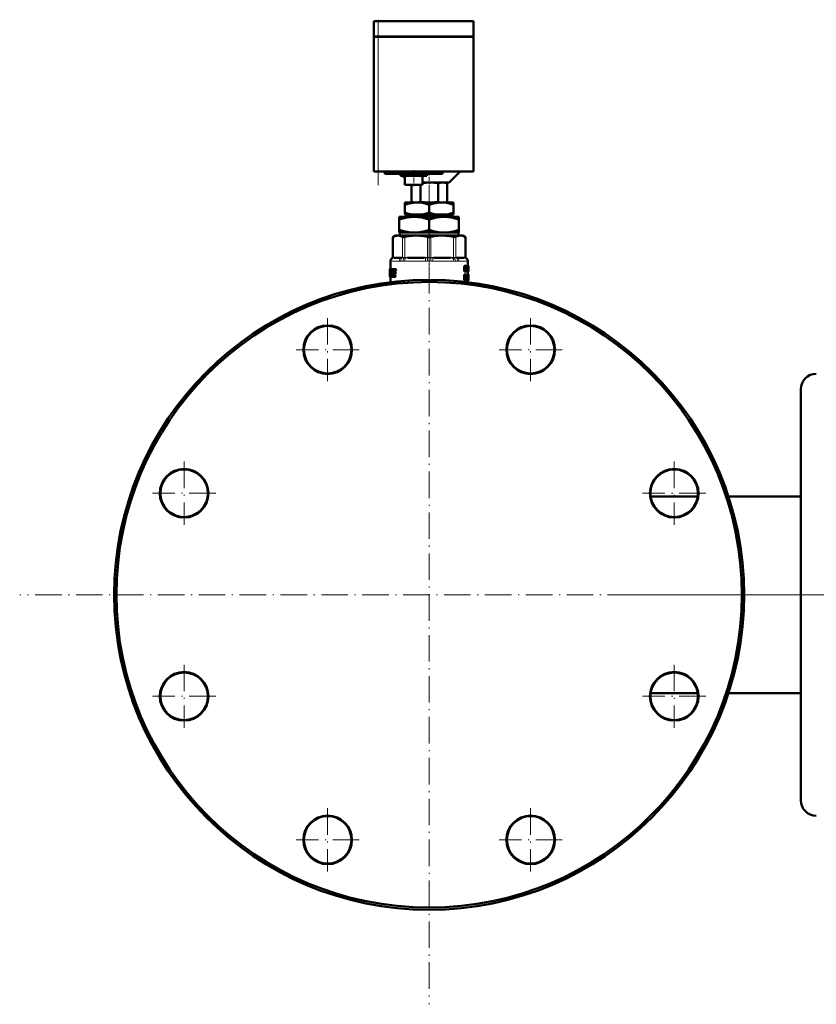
# Model space of a CAD drawing. Extents: x -2065 to 2446, y -2260 to 958.
# Tile 20 of 63: x -2065 to -1705, y -604 to -158. Entities that reach past the tile are written whole.
import ezdxf

# ---------------------------------------------------------------- set-up
doc = ezdxf.new("R2010")
doc.units = 0
doc.linetypes.add('DASHDOT', pattern=[18.5, 12, -3, 0.5, -3])

msp = doc.modelspace()

# ---------------------------------------------------------------- linework, layer by layer
at = {"color": 7, "lineweight": 50}
for p, q in [((-1902.72, -159.09), (-1904.72, -159.09)), ((-1904.72, -165.99), (-1904.72, -159.09)), ((-1902.72, -159.09), (-1859.72, -159.09)), ((-1859.72, -165.99), (-1859.72, -159.09)), ((-1902.72, -165.99), (-1904.72, -165.99)), ((-1904.72, -166.09), (-1904.72, -227.09)), ((-1904.72, -166.09), (-1904.13, -166.09)), ((-1904.62, -166.09), (-1904.62, -165.99)), ((-1904.13, -166.09), (-1902.72, -166.09)), ((-1902.72, -165.99), (-1859.72, -165.99)), ((-1859.72, -166.09), (-1902.72, -166.09)), ((-1859.82, -166.09), (-1859.82, -165.99)), ((-1859.72, -227.09), (-1859.72, -166.09)), ((-1904.72, -182.65), (-1904.82, -182.65)), ((-1904.82, -184.13), (-1904.82, -182.65)), ((-1904.72, -184.13), (-1904.82, -184.13)), ((-1904.82, -184.13), (-1904.82, -189.99)), ((-1904.72, -189.99), (-1904.82, -189.99)), ((-1904.82, -191.79), (-1904.82, -189.99)), ((-1904.72, -191.79), (-1904.82, -191.79)), ((-1904.82, -191.79), (-1904.82, -193.69)), ((-1904.72, -193.69), (-1904.82, -193.69)), ((-1904.82, -196.44), (-1904.82, -196.55)), ((-1904.72, -196.44), (-1904.82, -196.44)), ((-1904.72, -196.55), (-1904.82, -196.55)), ((-1904.72, -196.56), (-1904.82, -196.56)), ((-1904.82, -200.42), (-1904.82, -196.56)), ((-1904.72, -200.42), (-1904.82, -200.42)), ((-1904.82, -200.42), (-1904.82, -200.54)), ((-1904.72, -200.54), (-1904.82, -200.54)), ((-1904.72, -200.54), (-1904.82, -200.54)), ((-1904.13, -227.09), (-1904.72, -227.09)), ((-1902.72, -227.09), (-1904.13, -227.09)), ((-1859.72, -227.09), (-1902.72, -227.09)), ((-1899.72, -227.09), (-1899.72, -228.09)), ((-1873.72, -228.09), (-1873.72, -227.09)), ((-1870.72, -232.09), (-1865.72, -227.09)), ((-1873.72, -228.09), (-1899.72, -228.09)), ((-1892.72, -229.09), (-1892.72, -228.09)), ((-1892.72, -229.09), (-1880.72, -229.09)), ((-1891.72, -229.09), (-1890.72, -230.09)), ((-1890.72, -233.09), (-1890.72, -229.09)), ((-1882.72, -233.09), (-1882.72, -229.09)), ((-1880.72, -229.09), (-1880.72, -228.09)), ((-1890.72, -233.09), (-1882.72, -233.09)), ((-1887.75, -233.09), (-1887.75, -240.82)), ((-1883.71, -233.09), (-1883.71, -240.81)), ((-1882.72, -232.09), (-1870.72, -232.09)), ((-1875.63, -232.38), (-1875.63, -240.8)), ((-1872.72, -232.09), (-1871.59, -232.39)), ((-1871.59, -232.39), (-1871.59, -240.79)), ((-1890.72, -242.07), (-1890.72, -241.09)), ((-1885.22, -241.09), (-1890.72, -241.09)), ((-1890.72, -245.67), (-1890.72, -242.07)), ((-1886.75, -241.09), (-1887.75, -240.82)), ((-1874.22, -241.09), (-1885.22, -241.09)), ((-1879.72, -245.67), (-1879.72, -242.07)), ((-1868.72, -241.09), (-1874.22, -241.09)), ((-1872.69, -241.09), (-1871.59, -240.79)), ((-1868.72, -242.07), (-1868.72, -241.09)), ((-1868.72, -245.67), (-1868.72, -242.07)), ((-1893.22, -248.79), (-1893.22, -247.59)), ((-1886.47, -247.59), (-1893.22, -247.59)), ((-1893.22, -253.46), (-1893.22, -248.79)), ((-1890.72, -246.59), (-1890.72, -245.67)), ((-1886.57, -246.59), (-1890.72, -246.59)), ((-1890.2, -246.59), (-1890.2, -247.59)), ((-1886.57, -246.59), (-1883.87, -246.59)), ((-1872.97, -247.59), (-1886.47, -247.59)), ((-1875.57, -246.59), (-1883.87, -246.59)), ((-1879.72, -253.46), (-1879.72, -248.79)), ((-1875.57, -246.59), (-1872.87, -246.59)), ((-1866.22, -247.59), (-1872.97, -247.59)), ((-1868.72, -246.59), (-1872.87, -246.59)), ((-1869.24, -247.59), (-1869.24, -246.59)), ((-1868.72, -245.67), (-1868.72, -246.59)), ((-1866.22, -247.59), (-1866.22, -248.79)), ((-1866.22, -253.46), (-1866.22, -248.79)), ((-1893.22, -254.59), (-1893.22, -253.46)), ((-1866.22, -253.46), (-1866.22, -254.59)), ((-1895.02, -256.09), (-1896.11, -256.72)), ((-1895.96, -256.64), (-1896.11, -256.72)), ((-1896.11, -265.94), (-1896.11, -256.72)), ((-1895.02, -256.09), (-1893.85, -256.09)), ((-1893.85, -256.09), (-1885.57, -256.09)), ((-1888.13, -254.59), (-1893.22, -254.59)), ((-1892.94, -256.09), (-1892.94, -254.59)), ((-1888.13, -254.59), (-1884.81, -254.59)), ((-1885.57, -256.09), (-1873.86, -256.09)), ((-1874.63, -254.59), (-1884.81, -254.59)), ((-1874.63, -254.59), (-1871.31, -254.59)), ((-1873.86, -256.09), (-1865.58, -256.09)), ((-1866.22, -254.59), (-1871.31, -254.59)), ((-1866.5, -254.59), (-1866.5, -256.09)), ((-1865.58, -256.09), (-1864.42, -256.09)), ((-1864.42, -256.09), (-1863.32, -256.72)), ((-1863.32, -256.72), (-1863.47, -256.64)), ((-1863.32, -265.94), (-1863.32, -256.72)), ((-1892.52, -266.09), (-1895.56, -266.09)), ((-1881.98, -266.09), (-1889.32, -266.09)), ((-1870.12, -266.09), (-1877.45, -266.09)), ((-1863.88, -266.09), (-1866.92, -266.09)), ((-1897.52, -271.24), (-1897.51, -271.24)), ((-1897.52, -271.24), (-1897.52, -274.58)), ((-1897.43, -271.24), (-1897.51, -271.24)), ((-1897.5, -271.58), (-1897.51, -271.24)), ((-1897.45, -271.58), (-1897.5, -271.58)), ((-1897.43, -271.24), (-1896.88, -271.24)), ((-1897.22, -267.53), (-1897.22, -271.24)), ((-1896.57, -271.24), (-1896.88, -271.24)), ((-1896.81, -271.3), (-1896.88, -271.24)), ((-1896.5, -271.3), (-1896.81, -271.3)), ((-1896.44, -271.45), (-1896.76, -271.45)), ((-1896.46, -271.66), (-1896.72, -271.66)), ((-1896.5, -271.3), (-1896.57, -271.24)), ((-1896.2, -271.24), (-1895.17, -271.24)), ((-1894.82, -271.24), (-1895.17, -271.24)), ((-1895.08, -271.72), (-1895.06, -271.58)), ((-1894.72, -271.58), (-1895.06, -271.58)), ((-1894.73, -271.72), (-1894.72, -271.58)), ((-1863.6, -269.7), (-1863.93, -269.7)), ((-1863.93, -272.27), (-1863.93, -269.7)), ((-1863.6, -269.7), (-1863.27, -269.7)), ((-1863.6, -272.27), (-1863.6, -269.7)), ((-1863.4, -270.18), (-1863.39, -270.18)), ((-1863.36, -270.54), (-1863.39, -270.54)), ((-1863.39, -270.85), (-1863.39, -272.27)), ((-1863.21, -270.15), (-1863.16, -269.7)), ((-1862.85, -269.7), (-1863.16, -269.7)), ((-1863.01, -271.22), (-1863.08, -271.22)), ((-1863.05, -271.59), (-1863.05, -271.59)), ((-1862.85, -269.7), (-1862.61, -269.7)), ((-1862.77, -270.73), (-1862.81, -270.73)), ((-1862.77, -270.18), (-1862.76, -270.18)), ((-1862.77, -272.27), (-1862.77, -270.73)), ((-1862.61, -269.7), (-1862.61, -272.27)), ((-1862.61, -269.93), (-1862.59, -269.7)), ((-1862.59, -269.7), (-1862.28, -269.7)), ((-1862.28, -269.7), (-1862.16, -269.7)), ((-1862.28, -271.26), (-1862.23, -270.38)), ((-1862.28, -271.26), (-1862.17, -271.26)), ((-1862.21, -270.39), (-1862.23, -270.39)), ((-1862.22, -267.53), (-1862.22, -269.7)), ((-1862.22, -270.16), (-1862.22, -270.16)), ((-1862.21, -270.39), (-1862.17, -271.26)), ((-1861.99, -269.7), (-1862.16, -269.7)), ((-1861.99, -269.7), (-1861.93, -269.7)), ((-1861.99, -272.27), (-1861.99, -269.7)), ((-1861.95, -271.8), (-1861.95, -270.17)), ((-1861.95, -270.17), (-1861.94, -270.17)), ((-1861.92, -270.38), (-1861.95, -270.38)), ((-1861.92, -270.96), (-1861.95, -270.96)), ((-1861.92, -271.58), (-1861.95, -271.58)), ((-1861.93, -269.7), (-1861.92, -269.83)), ((-1861.92, -269.83), (-1861.92, -270.91)), ((-1861.92, -270.38), (-1861.92, -270.91)), ((-1861.92, -270.91), (-1861.92, -270.96)), ((-1861.92, -270.96), (-1861.92, -271.03)), ((-1861.92, -271.03), (-1861.92, -271.58)), ((-1861.92, -271.03), (-1861.92, -272.09)), ((-1897.5, -274.49), (-1897.52, -274.49)), ((-1897.52, -274.58), (-1897.52, -274.49)), ((-1897.52, -274.7), (-1897.52, -274.58)), ((-1897.48, -274.7), (-1897.52, -274.7)), ((-1897.48, -274.7), (-1897.42, -274.7)), ((-1897.32, -274.7), (-1897.42, -274.7)), ((-1897.36, -274.49), (-1897.39, -274.49)), ((-1897.36, -274.22), (-1897.36, -274.37)), ((-1897.05, -272.15), (-1897.32, -272.15)), ((-1897.32, -274.01), (-1897.19, -274.01)), ((-1897.32, -274.7), (-1897.07, -274.7)), ((-1897.28, -271.93), (-1897.09, -271.93)), ((-1897.22, -274.7), (-1897.22, -277.12)), ((-1897.15, -273.95), (-1897.19, -274.01)), ((-1897.05, -272.16), (-1897.13, -273.78)), ((-1897.09, -271.93), (-1897.06, -272)), ((-1897.07, -274.7), (-1897, -274.65)), ((-1896.76, -274.7), (-1897.07, -274.7)), ((-1896.69, -274.65), (-1897, -274.65)), ((-1896.62, -274.5), (-1896.93, -274.5)), ((-1896.64, -274.28), (-1896.88, -274.28)), ((-1896.63, -274.01), (-1896.85, -274.01)), ((-1896.76, -274.7), (-1896.69, -274.65)), ((-1896.49, -271.93), (-1896.72, -271.93)), ((-1896.62, -274.5), (-1896.61, -274.46)), ((-1896.54, -274.65), (-1896.46, -274.7)), ((-1896.46, -274.7), (-1895.42, -274.7)), ((-1896.23, -273.78), (-1896.2, -273.32)), ((-1895.91, -273.78), (-1896.23, -273.78)), ((-1895.9, -273.94), (-1896.22, -273.94)), ((-1896.17, -274.01), (-1896.22, -273.94)), ((-1896.2, -273.32), (-1896.11, -272.16)), ((-1896.17, -274.01), (-1895.4, -274.01)), ((-1895.78, -272.16), (-1896.11, -272.16)), ((-1896.08, -272.84), (-1896.09, -272.98)), ((-1895.74, -272), (-1896.07, -272)), ((-1896, -271.93), (-1895.18, -271.93)), ((-1896, -273.32), (-1895.3, -273.32)), ((-1895.98, -272.63), (-1895.29, -272.63)), ((-1895.91, -273.78), (-1895.87, -273.32)), ((-1895.84, -274.01), (-1895.9, -273.94)), ((-1895.82, -272.63), (-1895.78, -272.16)), ((-1895.74, -272), (-1895.68, -271.93)), ((-1895.07, -274.7), (-1895.42, -274.7)), ((-1895.06, -274.01), (-1895.4, -274.01)), ((-1895.32, -274.49), (-1895.3, -274.35)), ((-1894.97, -274.49), (-1895.32, -274.49)), ((-1894.95, -273.32), (-1895.3, -273.32)), ((-1894.96, -274.35), (-1895.3, -274.35)), ((-1894.94, -272.63), (-1895.29, -272.63)), ((-1895.2, -273.1), (-1895.18, -272.96)), ((-1894.85, -273.1), (-1895.2, -273.1)), ((-1894.83, -271.93), (-1895.18, -271.93)), ((-1894.84, -272.96), (-1895.18, -272.96)), ((-1894.73, -271.72), (-1895.08, -271.72)), ((-1894.97, -274.49), (-1894.96, -274.35)), ((-1894.85, -273.1), (-1894.84, -272.96)), ((-1863.6, -272.27), (-1863.93, -272.27)), ((-1863.6, -273.68), (-1863.93, -273.68)), ((-1863.93, -276.26), (-1863.93, -273.68)), ((-1863.6, -272.27), (-1863.39, -272.27)), ((-1863.6, -273.68), (-1863.24, -273.68)), ((-1863.6, -276.26), (-1863.6, -273.68)), ((-1863.14, -272.27), (-1863.39, -272.27)), ((-1863.37, -274.84), (-1863.37, -274.11)), ((-1863.37, -274.11), (-1863.27, -274.11)), ((-1863.13, -274.46), (-1863.37, -274.46)), ((-1863.17, -274.73), (-1863.37, -274.73)), ((-1863.37, -274.84), (-1863.28, -274.84)), ((-1863.37, -275.27), (-1863.37, -276.26)), ((-1863.37, -275.27), (-1863.31, -275.27)), ((-1863.27, -275.29), (-1863.37, -275.29)), ((-1863.24, -275.36), (-1863.37, -275.36)), ((-1863.21, -275.46), (-1863.37, -275.46)), ((-1863.18, -275.6), (-1863.21, -275.46)), ((-1863.04, -276.26), (-1863.18, -275.6)), ((-1863.14, -272.27), (-1862.98, -272.27)), ((-1863.12, -275.1), (-1863.12, -275.11)), ((-1863.04, -275.26), (-1863.01, -275.38)), ((-1863.01, -275.38), (-1862.98, -275.5)), ((-1862.77, -272.27), (-1862.98, -272.27)), ((-1862.55, -273.68), (-1862.86, -273.68)), ((-1862.86, -275.17), (-1862.86, -273.68)), ((-1862.55, -275.17), (-1862.86, -275.17)), ((-1862.77, -272.27), (-1862.61, -272.27)), ((-1862.61, -272.27), (-1862.49, -272.27)), ((-1862.55, -273.68), (-1862.41, -273.68)), ((-1862.55, -275.17), (-1862.55, -273.68)), ((-1862.49, -272.27), (-1862.35, -272.27)), ((-1862.21, -273.68), (-1862.41, -273.68)), ((-1862.41, -273.68), (-1862.41, -275.18)), ((-1862.21, -275.2), (-1862.41, -275.2)), ((-1862.31, -271.7), (-1862.35, -272.27)), ((-1862.35, -272.27), (-1862.12, -272.27)), ((-1862.31, -271.7), (-1862.15, -271.7)), ((-1862.26, -273.68), (-1862.26, -273.68)), ((-1861.95, -273.68), (-1862.25, -273.68)), ((-1861.93, -273.64), (-1862.23, -273.64)), ((-1862.22, -272.27), (-1862.22, -273.64)), ((-1862.21, -273.68), (-1862.12, -273.68)), ((-1862.21, -275.2), (-1862.21, -273.68)), ((-1862.12, -272.27), (-1862.15, -271.7)), ((-1862, -275.59), (-1862.13, -275.59)), ((-1862.12, -272.27), (-1862.04, -272.27)), ((-1862.12, -273.68), (-1862.12, -275.15)), ((-1861.97, -273.82), (-1862.12, -273.82)), ((-1861.99, -274.06), (-1862.12, -274.06)), ((-1862, -274.4), (-1862.12, -274.4)), ((-1861.99, -274.84), (-1862.12, -274.84)), ((-1861.95, -275.15), (-1862.12, -275.15)), ((-1861.94, -275.25), (-1862.12, -275.25)), ((-1861.93, -275.34), (-1862.12, -275.34)), ((-1861.93, -275.45), (-1862.12, -275.45)), ((-1861.99, -272.27), (-1862.04, -272.27)), ((-1862, -276.16), (-1862, -275.59)), ((-1861.93, -275.59), (-1862, -275.59)), ((-1861.99, -272.27), (-1861.93, -272.27)), ((-1861.93, -275.69), (-1861.99, -275.69)), ((-1861.93, -275.78), (-1861.97, -275.78)), ((-1861.94, -275.83), (-1861.96, -275.83)), ((-1861.95, -271.8), (-1861.93, -271.8)), ((-1861.94, -274.11), (-1861.95, -274.17)), ((-1861.95, -274.17), (-1861.95, -274.25)), ((-1861.92, -274.19), (-1861.95, -274.19)), ((-1861.95, -274.25), (-1861.95, -274.35)), ((-1861.92, -274.27), (-1861.95, -274.27)), ((-1861.95, -274.35), (-1861.95, -274.47)), ((-1861.94, -274.4), (-1861.95, -274.4)), ((-1861.95, -274.47), (-1861.95, -274.57)), ((-1861.95, -274.57), (-1861.94, -274.66)), ((-1861.94, -275.25), (-1861.95, -275.15)), ((-1861.93, -274.1), (-1861.94, -274.1)), ((-1861.92, -274.14), (-1861.94, -274.14)), ((-1861.94, -274.4), (-1861.94, -274.27)), ((-1861.94, -274.63), (-1861.94, -274.4)), ((-1861.94, -274.66), (-1861.93, -274.75)), ((-1861.93, -275.34), (-1861.94, -275.25)), ((-1861.94, -275.83), (-1861.93, -275.78)), ((-1861.92, -274.14), (-1861.93, -274.1)), ((-1861.93, -274.75), (-1861.92, -274.89)), ((-1861.93, -275.45), (-1861.93, -275.34)), ((-1861.93, -275.59), (-1861.93, -275.45)), ((-1861.93, -275.69), (-1861.93, -275.59)), ((-1861.93, -275.78), (-1861.93, -275.69)), ((-1861.92, -273.66), (-1861.92, -273.73)), ((-1861.92, -273.73), (-1861.92, -274.27)), ((-1861.92, -274.19), (-1861.92, -274.14)), ((-1861.92, -274.27), (-1861.92, -274.19)), ((-1861.92, -274.89), (-1861.92, -275.05)), ((-1861.92, -275.05), (-1861.92, -275.26)), ((-1861.92, -275.26), (-1861.92, -275.54)), ((-1861.92, -275.54), (-1861.92, -275.9)), ((-1861.92, -275.9), (-1861.92, -276.14)), ((-1863.6, -276.26), (-1863.93, -276.26)), ((-1863.6, -276.26), (-1863.37, -276.26)), ((-1863.36, -276.26), (-1863.37, -276.22)), ((-1863.04, -276.26), (-1863.36, -276.26)), ((-1863.04, -276.26), (-1862.83, -276.26)), ((-1862.31, -276.31), (-1862.61, -276.31)), ((-1861.95, -276.31), (-1862.25, -276.31)), ((-1861.97, -276.27), (-1862.24, -276.27)), ((-1861.99, -276.31), (-1862.22, -276.31)), ((-1862.22, -276.31), (-1862.22, -277.12)), ((-1862, -276.16), (-1862.19, -276.16)), ((-1861.93, -276.27), (-1861.95, -276.31)), ((-1711.57, -325.54), (-1711.57, -500.15)), ((-1758.2, -374.09), (-1779.5, -374.09)), ((-1711.57, -374.09), (-1744.33, -374.09)), ((-1758.2, -462.99), (-1779.5, -462.99)), ((-1711.57, -462.99), (-1744.33, -462.99)), ((-1711.57, -500.15), (-1711.57, -511.54))]:
    msp.add_line(p, q, dxfattribs=at)
at = {"color": 7, "linetype": 'DASHDOT', "lineweight": 18, "ltscale": 0.207001}
msp.add_line((-1902.72, -166.68), (-1902.72, -158.4), dxfattribs=at)
at = {"color": 7, "lineweight": 18}
for p, q in [((-1902.72, -165.99), (-1902.72, -159.09)), ((-1902.72, -166.09), (-1902.72, -165.99)), ((-1902.72, -227.09), (-1902.72, -166.09)), ((-1895.96, -256.64), (-1895.96, -265.93)), ((-1891.75, -265.93), (-1891.75, -256.64)), ((-1890.66, -256.64), (-1890.66, -265.93)), ((-1880.48, -265.93), (-1880.48, -256.64)), ((-1878.95, -256.64), (-1878.95, -265.93)), ((-1868.77, -265.93), (-1868.77, -256.64)), ((-1867.69, -256.64), (-1867.69, -265.93)), ((-1863.47, -265.93), (-1863.47, -256.64)), ((-1896.11, -266.12), (-1896.24, -266.13)), ((-1896.11, -265.94), (-1895.98, -265.93)), ((-1896.09, -266.12), (-1896.11, -266.12)), ((-1895.83, -266.1), (-1896.09, -266.12)), ((-1895.98, -265.93), (-1895.96, -265.93)), ((-1895.96, -265.93), (-1895.67, -265.9)), ((-1895.37, -265.89), (-1892.33, -265.89)), ((-1891.88, -266.12), (-1892.2, -266.1)), ((-1892.04, -265.9), (-1891.75, -265.93)), ((-1891.86, -266.12), (-1891.88, -266.12)), ((-1891.75, -265.93), (-1891.72, -265.93)), ((-1890.71, -266.12), (-1890.77, -266.12)), ((-1890.71, -265.93), (-1890.66, -265.93)), ((-1890.02, -266.1), (-1890.71, -266.12)), ((-1890.66, -265.93), (-1889.95, -265.9)), ((-1889.24, -265.89), (-1881.91, -265.89)), ((-1880.55, -266.12), (-1881.27, -266.1)), ((-1881.19, -265.9), (-1880.48, -265.93)), ((-1880.49, -266.12), (-1880.55, -266.12)), ((-1880.48, -265.93), (-1880.43, -265.93)), ((-1879.01, -265.93), (-1878.95, -265.93)), ((-1878.95, -265.93), (-1878.24, -265.9)), ((-1878.89, -266.12), (-1878.95, -266.12)), ((-1878.17, -266.1), (-1878.89, -266.12)), ((-1877.53, -265.89), (-1870.2, -265.89)), ((-1869.48, -265.9), (-1868.77, -265.93)), ((-1868.72, -266.12), (-1869.42, -266.1)), ((-1868.77, -265.93), (-1868.72, -265.93)), ((-1868.67, -266.12), (-1868.72, -266.12)), ((-1867.71, -265.93), (-1867.69, -265.93)), ((-1867.69, -265.93), (-1867.4, -265.9)), ((-1867.55, -266.12), (-1867.58, -266.12)), ((-1867.23, -266.1), (-1867.55, -266.12)), ((-1867.1, -265.89), (-1864.06, -265.89)), ((-1863.77, -265.9), (-1863.47, -265.93)), ((-1863.34, -266.12), (-1863.61, -266.1)), ((-1863.47, -265.93), (-1863.45, -265.93)), ((-1863.45, -265.93), (-1863.32, -265.94)), ((-1863.32, -266.12), (-1863.34, -266.12)), ((-1863.19, -266.13), (-1863.32, -266.12)), ((-1897.2, -267.56), (-1897.22, -267.53)), ((-1897.14, -267.59), (-1893.22, -267.59)), ((-1891.57, -267.56), (-1892.59, -267.56)), ((-1890.85, -267.59), (-1881.39, -267.59)), ((-1878.04, -267.59), (-1868.58, -267.59)), ((-1866.84, -267.56), (-1867.86, -267.56)), ((-1866.22, -267.59), (-1862.3, -267.59)), ((-1862.22, -267.53), (-1862.23, -267.56)), ((-1863.18, -275.6), (-1863.37, -275.6))]:
    msp.add_line(p, q, dxfattribs=at)
at = {"color": 7, "linetype": 'DASHDOT', "lineweight": 18}
for p, q in [((-1902.72, -233.19), (-1902.72, -159.99)), ((-1879.72, -233.29), (-1879.72, -603.79)), ((-1925.64, -293.37), (-1925.64, -321.97)), ((-1833.8, -293.37), (-1833.8, -321.97)), ((-1911.34, -307.67), (-1939.94, -307.67)), ((-1819.5, -307.67), (-1848.1, -307.67)), ((-1990.58, -358.31), (-1990.58, -386.91)), ((-1768.85, -358.31), (-1768.85, -386.91)), ((-1976.28, -372.61), (-2004.88, -372.61)), ((-1754.55, -372.61), (-1783.15, -372.61)), ((-1694.47, -418.54), (-2064.97, -418.54)), ((-1788.49, -418.54), (-1680.57, -418.54)), ((-1990.58, -450.16), (-1990.58, -478.76)), ((-1768.85, -450.16), (-1768.85, -478.76)), ((-1976.28, -464.46), (-2004.88, -464.46)), ((-1754.55, -464.46), (-1783.15, -464.46)), ((-1925.64, -515.1), (-1925.64, -543.7)), ((-1833.8, -515.1), (-1833.8, -543.7)), ((-1911.34, -529.4), (-1939.94, -529.4)), ((-1819.5, -529.4), (-1848.1, -529.4))]:
    msp.add_line(p, q, dxfattribs=at)
at = {"color": 7, "linetype": 'DASHDOT', "lineweight": 18, "ltscale": 0.003015}
for p, q in [((-1904.71, -187.13), (-1904.83, -187.13)), ((-1904.71, -198.49), (-1904.83, -198.49)), ((-1904.71, -198.5), (-1904.83, -198.5))]:
    msp.add_line(p, q, dxfattribs=at)
at = {"color": 7, "linetype": 'DASHDOT', "lineweight": 18, "ltscale": 0.180016}
msp.add_line((-1886.72, -226.49), (-1886.72, -233.69), dxfattribs=at)
at = {"color": 7, "linetype": 'DASHDOT', "lineweight": 18, "ltscale": 0.154977}
msp.add_line((-1879.72, -226.57), (-1879.72, -232.77), dxfattribs=at)
at = {"color": 7, "linetype": 'DASHDOT', "lineweight": 18, "ltscale": 0.036926}
msp.add_line((-1879.72, -240.73), (-1879.72, -242.2), dxfattribs=at)
at = {"color": 7, "linetype": 'DASHDOT', "lineweight": 18, "ltscale": 0.09416}
msp.add_line((-1879.72, -245.35), (-1879.72, -249.12), dxfattribs=at)
at = {"color": 7, "linetype": 'DASHDOT', "lineweight": 18, "ltscale": 0.374474}
msp.add_line((-1879.72, -267.19), (-1879.72, -252.21), dxfattribs=at)
at = {"color": 7, "linetype": 'DASHDOT', "lineweight": 18, "ltscale": 0.287706}
msp.add_line((-1879.72, -266.57), (-1879.72, -278.07), dxfattribs=at)
at = {"color": 7, "lineweight": 50}
for points in [[(-1875.63, -232.38), (-1877.39, -232.19), (-1878.92, -232.1), (-1879.65, -232.09)], [(-1871.59, -232.39), (-1872.67, -232.17), (-1873.61, -232.1), (-1874.55, -232.16), (-1875.63, -232.38)], [(-1885.22, -241.09), (-1886.15, -241.12), (-1887.07, -241.21), (-1887.92, -241.34), (-1888.77, -241.51), (-1889.75, -241.77), (-1890.72, -242.07)], [(-1879.72, -242.07), (-1880.62, -241.79), (-1881.53, -241.55), (-1882.74, -241.3), (-1883.97, -241.14), (-1885.22, -241.09)], [(-1874.22, -241.09), (-1875.15, -241.12), (-1876.07, -241.21), (-1876.92, -241.34), (-1877.77, -241.51), (-1878.75, -241.77), (-1879.72, -242.07)], [(-1875.63, -240.8), (-1874.55, -241.02), (-1873.61, -241.08), (-1872.67, -241.02), (-1871.59, -240.79)], [(-1868.72, -242.07), (-1869.62, -241.79), (-1870.53, -241.55), (-1871.74, -241.3), (-1872.97, -241.14), (-1874.22, -241.09)], [(-1886.47, -247.59), (-1887.32, -247.61), (-1888.18, -247.67), (-1889.88, -247.91), (-1891.56, -248.3), (-1893.22, -248.79)], [(-1890.72, -245.67), (-1889.07, -246.15), (-1888.24, -246.34), (-1887.41, -246.49), (-1886.57, -246.59)], [(-1879.72, -248.79), (-1881.38, -248.29), (-1883.06, -247.91), (-1884.76, -247.67), (-1885.61, -247.61), (-1886.47, -247.59)], [(-1883.87, -246.59), (-1883.02, -246.48), (-1882.18, -246.34), (-1880.94, -246.04), (-1879.72, -245.67)], [(-1879.72, -245.67), (-1878.07, -246.15), (-1877.24, -246.34), (-1876.41, -246.49), (-1875.57, -246.59)], [(-1872.97, -247.59), (-1873.82, -247.61), (-1874.68, -247.67), (-1876.38, -247.91), (-1878.06, -248.3), (-1879.72, -248.79)], [(-1866.22, -248.79), (-1867.88, -248.29), (-1869.56, -247.91), (-1871.26, -247.67), (-1872.11, -247.61), (-1872.97, -247.59)], [(-1872.87, -246.59), (-1872.02, -246.48), (-1871.18, -246.34), (-1869.94, -246.04), (-1868.72, -245.67)], [(-1893.22, -253.46), (-1891.37, -254.01), (-1889.69, -254.37), (-1888.13, -254.59)], [(-1884.81, -254.59), (-1883.24, -254.37), (-1881.57, -254.01), (-1879.72, -253.46)], [(-1879.72, -253.46), (-1877.87, -254.01), (-1876.19, -254.37), (-1874.63, -254.59)], [(-1871.31, -254.59), (-1869.74, -254.37), (-1868.07, -254.01), (-1866.22, -253.46)], [(-1893.85, -256.09), (-1894.53, -256.15), (-1895.23, -256.33), (-1895.96, -256.64)], [(-1891.75, -256.64), (-1892.48, -256.33), (-1893.17, -256.15), (-1893.85, -256.09)], [(-1890.66, -256.64), (-1891.2, -256.72), (-1891.6, -256.69), (-1891.75, -256.64)], [(-1885.57, -256.09), (-1887.29, -256.15), (-1889.06, -256.35), (-1890.66, -256.64)], [(-1880.48, -256.64), (-1882.25, -256.33), (-1883.93, -256.15), (-1885.57, -256.09)], [(-1873.86, -256.09), (-1875.58, -256.15), (-1877.35, -256.35), (-1878.95, -256.64)], [(-1868.77, -256.64), (-1870.54, -256.33), (-1872.22, -256.15), (-1873.86, -256.09)], [(-1867.69, -256.64), (-1867.84, -256.69), (-1868.02, -256.72), (-1868.49, -256.69), (-1868.77, -256.64)], [(-1865.58, -256.09), (-1866.3, -256.15), (-1867.03, -256.35), (-1867.69, -256.64)], [(-1863.47, -256.64), (-1864.21, -256.33), (-1864.9, -256.15), (-1865.58, -256.09)], [(-1897.43, -271.24), (-1897.45, -271.42), (-1897.45, -271.46)], [(-1895.06, -271.58), (-1895.07, -271.4), (-1895.11, -271.29), (-1895.13, -271.26), (-1895.17, -271.24)], [(-1894.72, -271.58), (-1894.72, -271.4), (-1894.76, -271.29), (-1894.78, -271.26), (-1894.82, -271.24)], [(-1861.94, -270.17), (-1861.93, -270.17), (-1861.93, -270.18), (-1861.92, -270.21), (-1861.92, -270.38)], [(-1861.92, -271.58), (-1861.93, -271.79), (-1861.93, -271.8)], [(-1897.5, -274.37), (-1897.49, -274.67), (-1897.49, -274.69), (-1897.48, -274.7)], [(-1897.42, -274.7), (-1897.4, -274.53), (-1897.39, -274.49)], [(-1897.32, -274.01), (-1897.34, -274.06), (-1897.36, -274.22)], [(-1897.36, -274.37), (-1897.36, -274.46), (-1897.34, -274.66), (-1897.33, -274.69), (-1897.32, -274.7)], [(-1897.32, -272.15), (-1897.31, -271.99), (-1897.3, -271.95), (-1897.28, -271.93)], [(-1896.09, -272.98), (-1896.08, -273.16), (-1896, -273.32)], [(-1895.98, -272.63), (-1896.05, -272.69), (-1896.08, -272.84)], [(-1896.07, -272), (-1896.04, -271.95), (-1896, -271.93)], [(-1895.42, -274.7), (-1895.35, -274.63), (-1895.32, -274.49)], [(-1895.3, -274.35), (-1895.32, -274.13), (-1895.35, -274.06), (-1895.4, -274.01)], [(-1895.3, -273.32), (-1895.23, -273.25), (-1895.2, -273.1)], [(-1895.18, -272.96), (-1895.19, -272.79), (-1895.23, -272.67), (-1895.25, -272.65), (-1895.29, -272.63)], [(-1895.18, -271.93), (-1895.11, -271.86), (-1895.08, -271.72)], [(-1895.07, -274.7), (-1895.01, -274.63), (-1894.97, -274.49)], [(-1894.96, -274.35), (-1894.97, -274.17), (-1895, -274.06), (-1895.02, -274.03), (-1895.06, -274.01)], [(-1894.95, -273.32), (-1894.88, -273.25), (-1894.85, -273.1)], [(-1894.84, -272.96), (-1894.84, -272.79), (-1894.88, -272.67), (-1894.9, -272.65), (-1894.94, -272.63)], [(-1894.83, -271.93), (-1894.76, -271.86), (-1894.73, -271.72)], [(-1863.17, -274.73), (-1863.2, -274.81), (-1863.28, -274.84)], [(-1863.27, -274.11), (-1863.21, -274.13), (-1863.18, -274.16), (-1863.15, -274.23), (-1863.13, -274.46)], [(-1863.24, -273.68), (-1863.14, -273.7), (-1863.05, -273.77), (-1862.95, -274.01), (-1862.92, -274.38)], [(-1862.61, -276.31), (-1862.73, -276.21), (-1862.8, -276), (-1862.84, -275.7), (-1862.86, -275.17)], [(-1862.31, -276.31), (-1862.42, -276.22), (-1862.48, -276.03), (-1862.53, -275.67), (-1862.55, -275.17)], [(-1862.41, -275.18), (-1862.4, -275.52), (-1862.36, -275.74), (-1862.34, -275.78), (-1862.3, -275.81)], [(-1862.12, -275.15), (-1862.14, -275.82), (-1862.18, -276.1), (-1862.2, -276.2), (-1862.24, -276.27), (-1862.31, -276.31)], [(-1862.3, -275.81), (-1862.23, -275.64), (-1862.21, -275.2)], [(-1861.97, -275.78), (-1861.96, -275.83), (-1861.95, -275.85)], [(-1861.92, -272.09), (-1861.92, -272.23), (-1861.93, -272.27)]]:
    msp.add_lwpolyline(points, dxfattribs=at)
at = {"color": 7, "lineweight": 18}
for points in [[(-1891.72, -265.93), (-1891.21, -265.94), (-1890.71, -265.93)], [(-1868.72, -265.93), (-1868.02, -265.94), (-1867.71, -265.93)]]:
    msp.add_lwpolyline(points, dxfattribs=at)
at = {"color": 7, "lineweight": 50}
for centre, radius in [((-1879.72, -418.54), 142.5), ((-1879.72, -418.54), 141.5), ((-1925.64, -307.67), 11), ((-1925.64, -307.67), 10.75), ((-1833.8, -307.67), 11), ((-1833.8, -307.67), 10.75), ((-1990.58, -372.61), 11), ((-1990.58, -372.61), 10.75), ((-1768.85, -372.61), 11), ((-1768.85, -372.61), 10.75), ((-1990.58, -464.46), 11), ((-1990.58, -464.46), 10.75), ((-1768.85, -464.46), 11), ((-1768.85, -464.46), 10.75), ((-1925.64, -529.4), 11), ((-1925.64, -529.4), 10.75), ((-1833.8, -529.4), 11), ((-1833.8, -529.4), 10.75)]:
    msp.add_circle(centre, radius, dxfattribs=at)
for centre, radius, start, end in [((-1879.65, -260.49), 28.41, 90.2701, 96.1979), ((-1885.56, -232.91), 8.2, 254.4673, 265.2544), ((-1885.94, -232.88), 8.24, 274.7618, 285.6762), ((-1879.48, -210.1), 31, 262.1571, 268.4146), ((-1879.97, -209.9), 31.2, 271.6005, 277.9943), ((-1879.73, -252.98), 3.74, 258.3446, 270.1449), ((-1879.71, -252.99), 3.73, 269.8253, 281.6734), ((-1895.72, -267.53), 1.5, 110.5177, 180.0166), ((-1896.31, -265.94), 0.2, 290.5165, 359.9999), ((-1863.12, -265.94), 0.2, 180.0001, 249.4835), ((-1863.72, -267.53), 1.5, 360, 69.4823), ((-1570.41, -274.65), 327.1, 179.4611, 179.9706), ((-1568.3, -278.17), 329.22, 178.8316, 179.3379), ((-1897.28, -271.56), 0.537, 11.9329, 28.8232), ((-1898.11, -271.74), 1.39, 3.3335, 12.4548), ((-1899.02, -271.8), 2.29, 356.6103, 3.3487), ((-1896.97, -271.56), 0.536, 11.9311, 28.8406), ((-1894.68, -272.04), 1.82, 168.052, 176.6245), ((-1895.19, -271.92), 1.3, 158.4683, 168.6111), ((-1897.54, -271.7), 1.13, 8.1933, 13.0268), ((-1895.88, -271.65), 0.553, 140.9405, 158.726), ((-1896.19, -271.38), 0.137, 94.9628, 144.1433), ((-1892.14, -270.91), 28.75, 0.1221, 1.455), ((-1854.56, -269.6), 8.85, 183.7528, 186.0891), ((-2033, -293.35), 171.16, 7.0726, 7.6581), ((-2041.65, -292.26), 179.8, 6.7194, 7.2099), ((-1868.83, -271.9), 5.78, 3.0866, 6.7512), ((-1852.58, -272.39), 10.5, 173.627, 175.6667), ((-2037.02, -251.27), 175.15, 353.4585, 353.9602), ((-2036.92, -252.67), 175.04, 353.5681, 354.1451), ((-1871.26, -269.75), 8.5, 354.7816, 357.0896), ((-1836.43, -270.77), 26.34, 178.7215, 179.9219), ((-2011.5, -259.12), 149.59, 354.956, 355.9464), ((-1867.48, -270.08), 5.26, 356.7208, 359.1682), ((-1855.92, -270.07), 6.3, 180.8269, 182.9355), ((-2014.78, -278.34), 152.86, 2.2736, 3.2409), ((-1543.3, -284.08), 354.23, 178.069, 178.448), ((-1897.93, -273.76), 0.804, 346.282, 357.9508), ((-1897.71, -272.11), 0.659, 355.2142, 9.502), ((-1897.59, -274.3), 0.68, 329.83, 343.4584), ((-1898.53, -274), 1.67, 342.641, 350.3676), ((-1899.39, -273.85), 2.54, 350.2961, 356.4129), ((-1457.89, -299.91), 439.73, 176.3527, 176.6237), ((-1897.27, -274.3), 0.67, 329.3345, 343.2028), ((-1894.71, -274.16), 1.92, 175.6816, 183.6876), ((-1395.67, -307.23), 502.07, 175.9689, 176.2064), ((-1895.38, -274.21), 1.26, 183.2452, 193.3277), ((-1896.13, -274.39), 0.486, 192.7626, 211.5581), ((-1895.77, -273.83), 0.46, 173.2936, 193.8034), ((-1895.57, -272.2), 0.536, 157.8708, 175.9089), ((-1895.45, -273.83), 0.46, 173.2936, 193.8034), ((-1895.25, -272.2), 0.536, 157.852, 175.9095), ((-1863.32, -275.32), 0.0502, 32.7673, 84.4737), ((-1863.5, -275.45), 0.269, 19.1426, 34.6328), ((-1864.25, -275.72), 1.07, 14.1053, 19.7741), ((-1863.93, -274.48), 0.808, 341.9381, 1.9017), ((-1863.34, -274.84), 0.347, 311.0813, 333.0587), ((-1863.25, -275.24), 0.189, 22.913, 44.3273), ((-1863.85, -275.52), 0.851, 17.4933, 24.2989), ((-1863.69, -274.65), 0.74, 332.5324, 345.6697), ((-1914.85, -286.37), 52.99, 11.0019, 11.8436), ((-1864.33, -274.48), 1.4, 345.1208, 353.6613), ((-1865.1, -274.39), 2.18, 353.628, 0.1734), ((-1862.18, -273.68), 0.0713, 137.9011, 177.4986), ((-1854.98, -274.38), 7.02, 177.378, 180.2111), ((-1855.44, -274.43), 6.56, 179.7565, 183.6024), ((-1859.76, -275.36), 2.25, 185.724, 190.7737), ((-1858.25, -274.22), 3.75, 173.7637, 177.4237), ((-1858.08, -274.57), 3.92, 183.9498, 188.4837), ((-1860.81, -273.93), 1.17, 167.4145, 174.2396), ((-1861.88, -273.68), 0.0722, 138.1208, 177.231), ((-1861.96, -275.83), 0.0224, 306.6994, 5.1885), ((-1861.91, -274.11), 0.0281, 137.9531, 180.5121), ((-1861.95, -273.65), 0.0248, 349.9677, 54.469), ((-1861.94, -274.1), 0.0146, 0.7968, 48.9847), ((-1863.08, -276.13), 1.16, 353.3792, 359.8357), ((-1862.24, -276.28), 0.027, 201.3787, 250.9283), ((-1861.41, -276.07), 0.599, 189.043, 199.7323), ((-1861.92, -276.26), 0.0531, 189.8055, 239.3413), ((-1704.57, -325.54), 7, 90, 180), ((-1990.58, -372.61), 10.75, 163.6453, 173.8521), ((-1879.72, -418.54), 142.5, 359.4771, 0), ((-1768.85, -464.46), 10.75, 172.1268, 173.8521), ((-1990.58, -464.46), 10.75, 208.643, 218.8521), ((-1704.57, -511.54), 7, 180, 270)]:
    msp.add_arc(centre, radius, start, end, dxfattribs=at)
at = {"color": 7, "lineweight": 18}
for centre, radius, start, end in [((-1895.7, -267.57), 1.5, 105.9772, 179.784), ((-1896.18, -265.94), 0.196, 289.2011, 2.0769), ((-1896.16, -265.94), 0.195, 288.8448, 2.6072), ((-1895.86, -265.91), 0.192, 279.6889, 3.0559), ((-1895.57, -269.05), 2.96, 89.7465, 95.0069), ((-1895.39, -269.02), 3.13, 89.7592, 95.1871), ((-1892.51, -270.11), 4.02, 85.7024, 90.1944), ((-1892.32, -269.02), 3.13, 84.8129, 90.2408), ((-1892.24, -265.9), 0.199, 279.7602, 1.0432), ((-1891.95, -265.93), 0.202, 288.6376, 0.5069), ((-1891.93, -265.93), 0.202, 289.9883, 0.854), ((-1891.34, -244.13), 21.99, 268.6539, 271.4886), ((-1889.35, -285.74), 19.65, 89.9051, 91.9429), ((-1889.27, -284.07), 18.18, 89.8986, 92.1508), ((-1881.95, -286.8), 20.71, 88.1074, 90.0906), ((-1881.87, -284.07), 18.18, 87.8492, 90.1014), ((-1879.72, -221.61), 44.52, 269.0091, 270.9896), ((-1879.76, -245.33), 20.62, 268.132, 270.1134), ((-1879.67, -245.61), 20.33, 269.8741, 271.8833), ((-1877.56, -284.07), 18.18, 89.8986, 92.1508), ((-1877.49, -286.8), 20.71, 89.9094, 91.8927), ((-1870.16, -284.07), 18.18, 87.8492, 90.1014), ((-1870.09, -285.74), 19.65, 88.0571, 90.0949), ((-1868.1, -244.12), 22, 268.5123, 271.3456), ((-1867.51, -265.93), 0.202, 179.146, 250.0117), ((-1867.49, -265.93), 0.202, 179.4931, 251.3624), ((-1867.11, -269.02), 3.13, 89.7592, 95.1871), ((-1867.2, -265.9), 0.199, 178.9568, 260.2398), ((-1866.93, -270.11), 4.02, 89.8056, 94.2976), ((-1864.05, -269.02), 3.13, 84.8129, 90.2408), ((-1863.87, -269.05), 2.96, 84.9931, 90.2535), ((-1863.58, -265.91), 0.192, 176.9441, 260.3111), ((-1863.28, -265.94), 0.195, 177.3928, 251.1552), ((-1863.26, -265.94), 0.196, 177.9231, 250.7989), ((-1863.73, -267.57), 1.5, 0.216, 74.0228), ((-1897.15, -267.51), 0.073, 220.243, 277.8347), ((-1893.2, -260.44), 7.15, 269.8403, 274.8785), ((-1890.89, -258.64), 8.94, 265.6487, 270.2682), ((-1881.35, -251.58), 16.01, 269.8409, 273.2556), ((-1879.62, -279.43), 11.9, 90.4739, 93.9469), ((-1879.82, -279.43), 11.9, 86.0531, 89.5262), ((-1878.09, -251.56), 16.02, 266.7462, 270.1574), ((-1868.54, -258.65), 8.93, 269.7295, 274.3536), ((-1866.24, -260.43), 7.16, 265.1242, 270.157), ((-1862.29, -267.51), 0.0729, 262.143, 319.7781)]:
    msp.add_arc(centre, radius, start, end, dxfattribs=at)
for centre, major_axis, ratio, start_param, end_param in [((-1895.64, -267.59), (0, 1.5), 0.995414, 0.123342, 1.570796), ((-1895.56, -265.89), (0, -0.2), 0.92388, 0, 1.570796), ((-1892.06, -267.59), (0, 1.5), 0.771505, 0.123342, 1.570796), ((-1891.49, -267.56), (0.14, -1.49), 0.734075, 3.351169, 4.642046), ((-1892.52, -265.89), (0, -0.2), 0.92388, 0, 1.570796), ((-1890.56, -267.56), (-0.13, -1.49), 0.675962, 3.481187, 4.772063), ((-1889.9, -267.59), (0, 1.5), 0.636223, 0.123342, 1.570796), ((-1890.8, -265.93), (0.007, -0.2), 0.408466, 0.272287, 1.557437), ((-1890.74, -265.93), (0.008, -0.2), 0.382405, 0.255495, 1.554996), ((-1890.03, -265.9), (0.008, -0.2), 0.382432, 0.102908, 1.555785), ((-1889.32, -265.89), (0, -0.2), 0.382683, 0, 1.570796), ((-1881.98, -265.89), (0, -0.2), 0.382683, 0, 1.570796), ((-1881.25, -267.59), (0, 1.5), 0.095659, 0.123342, 1.570796), ((-1881.27, -265.9), (-0.008, -0.2), 0.382432, 0.132932, 1.585808), ((-1880.56, -265.93), (-0.008, -0.2), 0.382405, 0.287096, 1.586597), ((-1880.38, -267.56), (0.1, -1.5), 0.041092, 3.418838, 4.709715), ((-1880.5, -265.93), (-0.006, -0.2), 0.356255, 0.297028, 1.582178), ((-1878.93, -265.93), (0.006, -0.2), 0.356255, 4.701007, 5.986158), ((-1879.06, -267.56), (-0.1, -1.5), 0.041092, 1.57347, 2.864347), ((-1878.88, -265.93), (0.008, -0.2), 0.382405, 4.696589, 5.996089), ((-1878.17, -265.9), (0.008, -0.2), 0.382432, 4.697377, 6.150253), ((-1878.19, -267.59), (0, -1.5), 0.095659, 1.570796, 3.018251), ((-1877.45, -265.89), (0, -0.2), 0.382683, 4.712389, 6.283185), ((-1870.12, -265.89), (0, -0.2), 0.382683, 4.712389, 6.283185), ((-1869.41, -265.9), (-0.008, -0.2), 0.382432, 4.727401, 6.180277), ((-1869.54, -267.59), (0, -1.5), 0.636223, 1.570796, 3.018251), ((-1868.7, -265.93), (-0.008, -0.2), 0.382405, 4.728189, 6.02769), ((-1868.64, -265.93), (-0.007, -0.2), 0.408466, 4.725748, 6.010898), ((-1868.88, -267.56), (0.13, -1.49), 0.675962, 1.511122, 2.801999), ((-1867.95, -267.56), (-0.14, -1.49), 0.734075, 1.64114, 2.932016), ((-1867.37, -267.59), (0, -1.5), 0.771505, 1.570796, 3.018251), ((-1866.92, -265.89), (0, 0.2), 0.92388, 1.570796, 3.141593), ((-1863.88, -265.89), (0, 0.2), 0.92388, 1.570796, 3.141593), ((-1863.79, -267.59), (0, -1.5), 0.995414, 1.570796, 3.018251)]:
    msp.add_ellipse(centre, major_axis=major_axis, ratio=ratio, start_param=start_param, end_param=end_param, dxfattribs=at)

doc.saveas('drawing.dxf')
